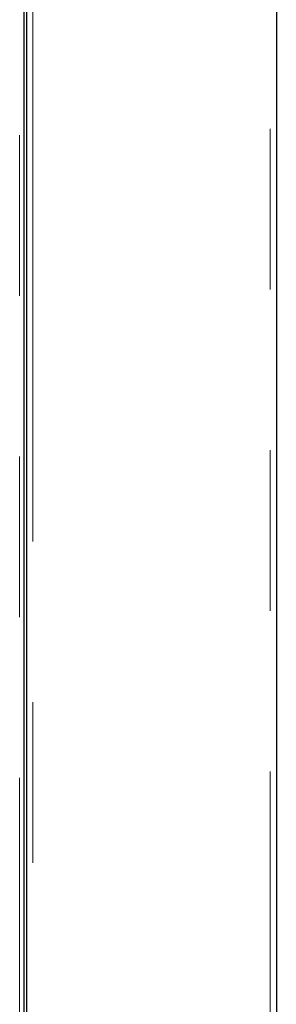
# Model space of a CAD drawing. Header units: millimetres. Extents: x 27 to 261, y 60 to 147.
# Tile 74 of 75: x 258.55 to 260.58, y 68.28 to 76.07. Entities that reach past the tile are written whole.
import ezdxf

# ---------------------------------------------------------------- set-up
doc = ezdxf.new("R2010")
doc.units = ezdxf.units.MM
doc.linetypes.add('PHANTOM', pattern=[12.7, 6.35, -1.27, 1.27, -1.27, 1.27, -1.27])

msp = doc.modelspace()

# ---------------------------------------------------------------- linework, layer by layer
at = {"color": 7, "linetype": 'Continuous', "lineweight": 25}
for p, q in [((258.6047, 90.9567), (258.6047, 63.7599)), ((260.5847, 90.9708), (260.5847, 63.7708)), ((258.5847, 87.5708), (258.5847, 63.7208))]:
    msp.add_line(p, q, dxfattribs=at)
at = {"color": 8, "linetype": 'PHANTOM', "lineweight": 18}
for p, q in [((258.6547, 90.9887), (258.6547, 63.7708)), ((260.5347, 63.7708), (260.5347, 90.9887)), ((258.5511, 63.7208), (258.5511, 87.5708))]:
    msp.add_line(p, q, dxfattribs=at)

doc.saveas('drawing.dxf')
